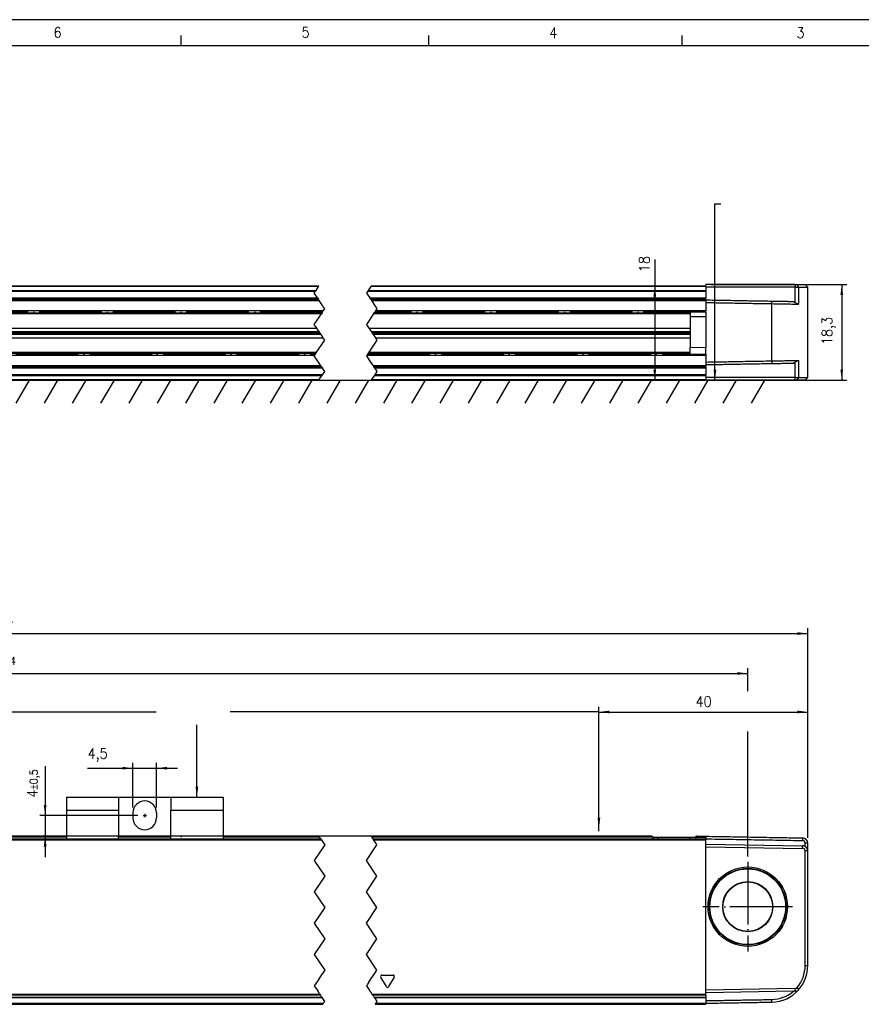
# Model space of a CAD drawing. Header units: millimetres. Extents: x -500 to 1599, y -592 to 328.
# Tile 16 of 25: x -180 to -19, y 139 to 328. Entities that reach past the tile are written whole.
import ezdxf

# ---------------------------------------------------------------- set-up
doc = ezdxf.new("R2010")
doc.units = ezdxf.units.MM
doc.linetypes.add('DOT_CENTER', pattern=[14, 12, -1, 0, -1])
doc.layers.add('1', color=7, linetype='Continuous')
doc.styles.add('CONVERTER_11', font='txt.shx', dxfattribs={"width": 0.9})
doc.dimstyles.new('ME10_DIM_14', dxfattribs={"dimtxt": 2, "dimasz": 2, "dimexe": 1, "dimexo": 1, "dimgap": 1, "dimtad": 1, "dimdsep": 46, "dimtxsty": 'CONVERTER_11', "dimsah": 1, "dimcen": 0.09, "dimclrd": 2, "dimclre": 2, "dimclrt": 2, "dimadec": 0, "dimazin": 0, "dimtfac": 1, "dimtdec": 4, "dimtix": 1, "dimtmove": 0, "dimatfit": 3, "dimfxl": 1, "dimtolj": 1, "dimtzin": 0, "dimarcsym": 0})
doc.dimstyles.new('ME10_DIM_15', dxfattribs={"dimtxt": 2, "dimasz": 2, "dimexe": 1, "dimexo": 1, "dimgap": 1, "dimtad": 1, "dimdsep": 46, "dimtxsty": 'CONVERTER_11', "dimsah": 1, "dimcen": 0.09, "dimclrd": 2, "dimclre": 2, "dimclrt": 2, "dimadec": 0, "dimazin": 0, "dimtfac": 1, "dimtdec": 4, "dimtix": 1, "dimtmove": 0, "dimatfit": 3, "dimfxl": 1, "dimtolj": 1, "dimtzin": 0, "dimarcsym": 0})
doc.dimstyles.new('ME10_DIM_28', dxfattribs={"dimtxt": 2, "dimasz": 2, "dimexe": 1, "dimexo": 1, "dimgap": 1, "dimtad": 1, "dimdsep": 46, "dimtxsty": 'CONVERTER_11', "dimsah": 1, "dimcen": 0.09, "dimclrd": 2, "dimclre": 2, "dimclrt": 2, "dimadec": 0, "dimazin": 0, "dimtol": 1, "dimtp": 0.4, "dimtm": 0.4, "dimtfac": 0.75, "dimtdec": 0, "dimtix": 1, "dimtmove": 0, "dimatfit": 3, "dimfxl": 1, "dimtolj": 1, "dimtzin": 0, "dimarcsym": 0})
doc.dimstyles.new('ME10_DIM_29', dxfattribs={"dimtxt": 2, "dimasz": 2, "dimexe": 1, "dimexo": 1, "dimgap": 1, "dimtad": 1, "dimdsep": 46, "dimtxsty": 'CONVERTER_11', "dimsah": 1, "dimcen": 0.09, "dimclrd": 2, "dimclre": 2, "dimclrt": 2, "dimadec": 0, "dimazin": 0, "dimtol": 1, "dimtp": 0.4, "dimtm": 0.4, "dimtfac": 0.75, "dimtdec": 0, "dimtix": 1, "dimtmove": 0, "dimatfit": 3, "dimfxl": 1, "dimtolj": 1, "dimtzin": 0, "dimarcsym": 0})
doc.dimstyles.new('ME10_DIM_31', dxfattribs={"dimtxt": 2, "dimasz": 2, "dimexe": 1, "dimexo": 1, "dimgap": 1, "dimtad": 1, "dimdsep": 46, "dimtxsty": 'CONVERTER_11', "dimsah": 1, "dimcen": 0.09, "dimclrd": 2, "dimclre": 2, "dimclrt": 2, "dimadec": 0, "dimazin": 0, "dimtfac": 1, "dimtdec": 4, "dimtix": 1, "dimtmove": 0, "dimatfit": 3, "dimfxl": 1, "dimtolj": 1, "dimtzin": 0, "dimarcsym": 0})
doc.dimstyles.new('ME10_DIM_33', dxfattribs={"dimtxt": 2, "dimasz": 2, "dimexe": 1, "dimexo": 1, "dimgap": 1, "dimtad": 1, "dimdsep": 46, "dimtxsty": 'CONVERTER_11', "dimsah": 1, "dimcen": 0.09, "dimclrd": 2, "dimclre": 2, "dimclrt": 2, "dimadec": 0, "dimazin": 0, "dimtol": 1, "dimtp": 0.5, "dimtm": 0.5, "dimtfac": 0.75, "dimtdec": 0, "dimtix": 1, "dimtmove": 0, "dimatfit": 3, "dimfxl": 1, "dimtolj": 1, "dimtzin": 0, "dimarcsym": 0})
doc.dimstyles.new('ME10_DIM_34', dxfattribs={"dimtxt": 2, "dimasz": 2, "dimexe": 1, "dimexo": 1, "dimgap": 1, "dimtad": 1, "dimdsep": 46, "dimtxsty": 'CONVERTER_11', "dimsah": 1, "dimcen": 0.09, "dimclrd": 2, "dimclre": 2, "dimclrt": 2, "dimadec": 0, "dimazin": 0, "dimtfac": 1, "dimtdec": 4, "dimtix": 1, "dimtmove": 0, "dimatfit": 3, "dimfxl": 1, "dimtolj": 1, "dimtzin": 0, "dimarcsym": 0})
doc.dimstyles.get("Standard").update_dxf_attribs({"dimtxt": 0.18, "dimasz": 0.18, "dimexe": 0.18, "dimexo": 0.0625, "dimgap": 0.09, "dimtad": 0, "dimtih": 1, "dimtoh": 1, "dimdec": 4, "dimzin": 0, "dimdsep": 46, "dimtxsty": 'Standard', "dimcen": 0.09, "dimadec": 0, "dimazin": 0, "dimtfac": 1, "dimtdec": 4, "dimtofl": 0, "dimtmove": 0, "dimatfit": 3, "dimfxl": 1, "dimtolj": 1, "dimtzin": 0, "dimarcsym": 0})

# ---------------------------------------------------------------- blocks, each defined once
blk = doc.blocks.new('REGLA_S-1240-T__33', base_point=(-353.8, 258.75))
at = {"color": 3, "linetype": 'Continuous'}
for p, q in [((-194.54, 275.75), (-123.06, 275.75)), ((-194.42, 275.93), (-122.94, 275.93)), ((-122.46, 276.65), (-193.94, 276.65)), ((-113.06, 275.75), (-48.27, 275.75)), ((-112.94, 275.93), (-48.27, 275.93)), ((-48.27, 276.65), (-112.46, 276.65)), ((-31.22, 277.05), (-31.21, 276.55)), ((-31.21, 273.59), (-31.21, 276.55)), ((-30.47, 276.55), (-30.85, 277.05)), ((-30.47, 273.29), (-30.47, 276.55)), ((-194.17, 274.49), (-122.68, 274.49)), ((-193.84, 274.01), (-122.36, 274.01)), ((-112.68, 274.49), (-48.27, 274.49)), ((-112.36, 274.01), (-48.27, 274.01)), ((-35.65, 273.38), (-35.65, 273.88)), ((-193.28, 271.64), (-121.8, 271.64)), ((-121.57, 271.98), (-193.05, 271.98)), ((-111.8, 271.64), (-51.27, 271.64)), ((-48.27, 271.98), (-111.57, 271.98)), ((-35.65, 262.42), (-35.65, 273.38)), ((-121.93, 271.44), (-193.41, 271.44)), ((-51.27, 271.44), (-111.93, 271.44)), ((-48.27, 270.85), (-48.27, 264.95)), ((-194.69, 263.52), (-123.21, 263.52)), ((-122.98, 263.86), (-194.46, 263.86)), ((-194.33, 264.06), (-122.85, 264.06)), ((-113.21, 263.52), (-48.27, 263.52)), ((-51.27, 263.86), (-112.98, 263.86)), ((-112.85, 264.06), (-51.27, 264.06)), ((-35.65, 262.42), (-35.65, 261.92)), ((-31.21, 259.25), (-31.21, 262.21)), ((-30.47, 259.25), (-30.47, 262.51)), ((-122.02, 261.49), (-193.5, 261.49)), ((-121.69, 261.01), (-193.18, 261.01)), ((-48.27, 261.49), (-112.02, 261.49)), ((-48.27, 261.01), (-111.69, 261.01)), ((-193.81, 258.85), (-122.32, 258.85)), ((-121.84, 259.57), (-193.33, 259.57)), ((-121.72, 259.75), (-193.2, 259.75)), ((-112.32, 258.85), (-48.27, 258.85)), ((-48.27, 259.57), (-111.84, 259.57)), ((-48.27, 259.75), (-111.72, 259.75)), ((-31.22, 258.75), (-31.21, 259.25)), ((-30.85, 258.75), (-30.47, 259.25))]:
    blk.add_line(p, q, dxfattribs=at)
at = {"color": 7, "linetype": 'Continuous'}
for p, q in [((-122.39, 276.75), (-193.87, 276.75)), ((-48.27, 276.75), (-112.39, 276.75)), ((-48.27, 276.75), (-48.27, 277.05)), ((-31.22, 277.05), (-48.27, 277.05)), ((-48.27, 276.65), (-48.27, 276.75)), ((-48.27, 276.65), (-48.27, 276.55)), ((-31.21, 276.55), (-48.27, 276.55)), ((-48.27, 276.55), (-48.27, 275.93)), ((-48.27, 275.93), (-48.27, 275.75)), ((-48.27, 275.75), (-48.27, 274.49)), ((-31.22, 277.05), (-30.85, 277.05)), ((-31.21, 276.55), (-30.47, 276.55)), ((-30.85, 277.05), (-29.27, 277.05)), ((-30.47, 276.55), (-28.77, 276.55)), ((-29.27, 277.05), (-28.77, 276.55)), ((-28.77, 259.25), (-28.77, 276.55)), ((-193.98, 274.21), (-122.49, 274.21)), ((-112.49, 274.21), (-48.27, 274.21)), ((-48.27, 274.21), (-48.27, 274.49)), ((-48.27, 274.21), (-48.27, 274.1)), ((-48.27, 274.1), (-48.27, 274.01)), ((-48.27, 274.01), (-48.27, 273.6)), ((-48.27, 273.6), (-48.27, 271.98)), ((-31.53, 273.81), (-31.21, 273.59)), ((-51.27, 271.78), (-51.27, 270.83)), ((-48.27, 271.78), (-48.27, 271.98)), ((-48.27, 271.78), (-48.27, 270.85)), ((-48.27, 270.85), (-51.27, 270.83)), ((-51.27, 270.83), (-51.27, 264.97)), ((-194.31, 268.7), (-122.82, 268.7)), ((-193.86, 268.04), (-122.38, 268.04)), ((-112.82, 268.7), (-51.27, 268.7)), ((-112.38, 268.04), (-51.27, 268.04)), ((-122.19, 267.75), (-193.67, 267.75)), ((-122, 267.46), (-193.48, 267.46)), ((-121.56, 266.8), (-193.04, 266.8)), ((-51.27, 267.75), (-112.19, 267.75)), ((-51.27, 267.46), (-112, 267.46)), ((-51.27, 266.8), (-111.56, 266.8)), ((-51.27, 263.72), (-51.27, 264.97)), ((-48.27, 264.95), (-51.27, 264.97)), ((-48.27, 263.72), (-48.27, 264.95)), ((-48.27, 263.72), (-48.27, 263.52)), ((-48.27, 263.52), (-48.27, 262.2)), ((-31.53, 261.99), (-31.21, 262.21)), ((-121.88, 261.29), (-193.37, 261.29)), ((-48.27, 261.29), (-111.88, 261.29)), ((-48.27, 262.2), (-48.27, 261.7)), ((-48.27, 261.7), (-48.27, 261.49)), ((-48.27, 261.29), (-48.27, 261.49)), ((-48.27, 261.29), (-48.27, 261.01)), ((-48.27, 261.01), (-48.27, 259.75)), ((-193.87, 258.75), (-122.39, 258.75)), ((-112.39, 258.75), (-48.27, 258.75)), ((-48.27, 259.57), (-48.27, 259.75)), ((-48.27, 259.57), (-48.27, 259.25)), ((-48.27, 259.25), (-48.27, 258.85)), ((-31.21, 259.25), (-48.27, 259.25)), ((-48.27, 258.85), (-48.27, 258.8)), ((-48.27, 258.8), (-48.22, 258.8)), ((-48.27, 258.8), (-48.27, 258.75)), ((-48.22, 258.8), (-48.22, 258.75)), ((-31.22, 258.75), (-48.22, 258.75)), ((-30.85, 258.75), (-31.22, 258.75)), ((-31.21, 259.25), (-30.47, 259.25)), ((-29.27, 258.75), (-30.85, 258.75)), ((-30.47, 259.25), (-28.77, 259.25)), ((-29.27, 258.75), (-28.77, 259.25))]:
    blk.add_line(p, q, dxfattribs=at)
at = {"color": 2, "linetype": 'DOT_CENTER'}
for p, q in [((-123.29, 275.4), (-123.06, 275.75)), ((-123.06, 275.75), (-122.94, 275.93)), ((-122.94, 275.93), (-122.46, 276.65)), ((-122.46, 276.65), (-122.39, 276.75)), ((-113.06, 275.75), (-113.29, 275.4)), ((-112.94, 275.93), (-113.06, 275.75)), ((-112.46, 276.65), (-112.94, 275.93)), ((-112.39, 276.75), (-112.46, 276.65)), ((-122.68, 274.49), (-123.29, 275.4)), ((-122.68, 274.49), (-122.49, 274.21)), ((-122.36, 274.01), (-122.49, 274.21)), ((-121.69, 273), (-122.36, 274.01)), ((-113.29, 275.4), (-112.68, 274.49)), ((-112.49, 274.21), (-112.68, 274.49)), ((-112.49, 274.21), (-112.36, 274.01)), ((-112.36, 274.01), (-111.63, 272.92)), ((-121.7, 271.78), (-193.18, 271.78)), ((-121.8, 271.64), (-121.93, 271.44)), ((-121.8, 271.64), (-121.7, 271.78)), ((-121.7, 271.78), (-121.65, 271.86)), ((-121.63, 272.92), (-121.69, 273)), ((-121.65, 271.86), (-121.57, 271.98)), ((-121.29, 272.4), (-121.63, 272.92)), ((-121.57, 271.98), (-121.29, 272.4)), ((-111.93, 271.44), (-111.8, 271.64)), ((-111.7, 271.78), (-111.8, 271.64)), ((-111.65, 271.85), (-111.7, 271.78)), ((-48.27, 271.78), (-111.7, 271.78)), ((-111.57, 271.98), (-111.65, 271.85)), ((-111.63, 272.92), (-111.29, 272.4)), ((-111.29, 272.4), (-111.57, 271.98)), ((-123.29, 269.4), (-121.93, 271.44)), ((-111.93, 271.44), (-113.29, 269.4)), ((-122.82, 268.7), (-123.29, 269.4)), ((-122.72, 268.55), (-122.82, 268.7)), ((-122.38, 268.04), (-122.72, 268.55)), ((-122.19, 267.75), (-122.38, 268.04)), ((-113.29, 269.4), (-112.82, 268.7)), ((-112.82, 268.7), (-112.72, 268.55)), ((-112.72, 268.55), (-112.38, 268.04)), ((-112.38, 268.04), (-112.19, 267.75)), ((-122.85, 264.06), (-121.29, 266.4)), ((-122, 267.46), (-122.19, 267.75)), ((-121.65, 266.95), (-122, 267.46)), ((-121.56, 266.8), (-121.65, 266.95)), ((-121.29, 266.4), (-121.56, 266.8)), ((-111.29, 266.4), (-112.85, 264.06)), ((-112.19, 267.75), (-112, 267.46)), ((-112, 267.46), (-111.65, 266.95)), ((-111.65, 266.95), (-111.56, 266.8)), ((-111.56, 266.8), (-111.29, 266.4)), ((-194.56, 263.72), (-123.08, 263.72)), ((-123.29, 263.4), (-123.21, 263.52)), ((-122.75, 262.58), (-123.29, 263.4)), ((-123.21, 263.52), (-123.12, 263.65)), ((-123.12, 263.65), (-123.08, 263.72)), ((-123.08, 263.72), (-122.98, 263.86)), ((-122.85, 264.06), (-122.98, 263.86)), ((-122.02, 261.49), (-122.75, 262.58)), ((-113.21, 263.52), (-113.29, 263.4)), ((-113.29, 263.4), (-112.75, 262.58)), ((-113.12, 263.65), (-113.21, 263.52)), ((-113.08, 263.72), (-113.12, 263.65)), ((-112.98, 263.86), (-113.08, 263.72)), ((-113.08, 263.72), (-48.27, 263.72)), ((-112.98, 263.86), (-112.85, 264.06)), ((-112.75, 262.58), (-112.02, 261.49)), ((-121.88, 261.29), (-122.02, 261.49)), ((-121.88, 261.29), (-121.69, 261.01)), ((-121.72, 259.75), (-121.29, 260.4)), ((-121.29, 260.4), (-121.69, 261.01)), ((-112.02, 261.49), (-111.88, 261.29)), ((-111.69, 261.01), (-111.88, 261.29)), ((-111.29, 260.4), (-111.72, 259.75)), ((-111.69, 261.01), (-111.29, 260.4)), ((-122.39, 258.75), (-122.32, 258.85)), ((-122.32, 258.85), (-122.26, 258.95)), ((-122.26, 258.95), (-121.84, 259.57)), ((-121.84, 259.57), (-121.72, 259.75)), ((-112.32, 258.85), (-112.39, 258.75)), ((-112.26, 258.95), (-112.32, 258.85)), ((-111.84, 259.57), (-112.26, 258.95)), ((-111.72, 259.75), (-111.84, 259.57))]:
    blk.add_line(p, q, dxfattribs=at)
at = {"color": 7, "linetype": 'Continuous'}
for points, knots in [([(-48.27, 274.1), (-47.22, 274.08), (-45.12, 274.05), (-41.97, 273.99), (-38.81, 273.93), (-36.7, 273.9), (-35.65, 273.88)], [0, 0, 0, 0, 3.15166, 6.30332, 9.463578, 12.623077, 12.623077, 12.623077, 12.623077]), ([(-48.27, 273.6), (-47.22, 273.58), (-45.12, 273.55), (-41.97, 273.49), (-38.81, 273.43), (-36.7, 273.4), (-35.65, 273.38)], [0, 0, 0, 0, 3.15166, 6.30332, 9.463704, 12.624084, 12.624084, 12.624084, 12.624084]), ([(-35.65, 273.88), (-35.2, 273.87), (-34.32, 273.86), (-33.19, 273.84), (-32.26, 273.82), (-31.77, 273.81), (-31.53, 273.81)], [0, 0, 0, 0, 1.348748, 2.635871, 3.411692, 4.119118, 4.119118, 4.119118, 4.119118]), ([(-30.56, 273.3), (-30.61, 273.31), (-30.7, 273.33), (-30.85, 273.38), (-31.02, 273.47), (-31.15, 273.55), (-31.21, 273.59)], [0, 0, 0, 0, 0.1286695, 0.2752275, 0.4854378, 0.717661, 0.717661, 0.717661, 0.717661]), ([(-35.65, 273.38), (-35.17, 273.37), (-34.22, 273.36), (-32.87, 273.33), (-31.66, 273.31), (-30.91, 273.3), (-30.56, 273.3)], [0, 0, 0, 0, 1.45285, 2.839722, 4.047794, 5.085555, 5.085555, 5.085555, 5.085555]), ([(-30.47, 273.29), (-30.48, 273.29), (-30.5, 273.29), (-30.52, 273.29), (-30.54, 273.29), (-30.56, 273.3), (-30.56, 273.3)], [0, 0, 0, 0, 0.02343421, 0.04764575, 0.06913082, 0.09128003, 0.09128003, 0.09128003, 0.09128003]), ([(-48.27, 262.2), (-47.22, 262.22), (-45.12, 262.25), (-41.97, 262.31), (-38.81, 262.37), (-36.7, 262.4), (-35.65, 262.42)], [0, 0, 0, 0, 3.15166, 6.30332, 9.463704, 12.624084, 12.624084, 12.624084, 12.624084]), ([(-35.65, 262.42), (-35.17, 262.43), (-34.22, 262.44), (-32.87, 262.47), (-31.66, 262.49), (-30.91, 262.5), (-30.56, 262.5)], [0, 0, 0, 0, 1.45285, 2.839722, 4.047794, 5.085555, 5.085555, 5.085555, 5.085555]), ([(-31.21, 262.21), (-31.15, 262.25), (-31.02, 262.33), (-30.85, 262.42), (-30.7, 262.47), (-30.61, 262.49), (-30.56, 262.5)], [0, 0, 0, 0, 0.2322232, 0.4424336, 0.5889915, 0.717661, 0.717661, 0.717661, 0.717661]), ([(-30.56, 262.5), (-30.56, 262.5), (-30.54, 262.51), (-30.52, 262.51), (-30.5, 262.51), (-30.48, 262.51), (-30.47, 262.51)], [0, 0, 0, 0, 0.02214922, 0.04363428, 0.0674197, 0.09127969, 0.09127969, 0.09127969, 0.09127969]), ([(-48.27, 261.7), (-47.22, 261.72), (-45.12, 261.75), (-41.97, 261.81), (-38.81, 261.87), (-36.7, 261.9), (-35.65, 261.92)], [0, 0, 0, 0, 3.15166, 6.30332, 9.463578, 12.623077, 12.623077, 12.623077, 12.623077]), ([(-35.65, 261.92), (-35.2, 261.93), (-34.32, 261.94), (-33.19, 261.96), (-32.26, 261.98), (-31.77, 261.99), (-31.53, 261.99)], [0, 0, 0, 0, 1.348748, 2.635871, 3.411692, 4.119118, 4.119118, 4.119118, 4.119118])]:
    blk.add_open_spline(points, degree=3, knots=knots, dxfattribs=at)
blk = doc.blocks.new('REGLA_S2-1240-T__35', base_point=(-353.8, 258.75))
blk.add_blockref('REGLA_S-1240-T__33', (-353.8, 258.75))
blk = doc.blocks.new('*D64')
at = {"layer": '1', "color": 2, "linetype": 'Continuous'}
for p, q in [((-47.27, 277.05), (-21.26, 277.05)), ((-22.26, 277.05), (-22.26, 258.75)), ((-30.22, 258.75), (-21.26, 258.75))]:
    blk.add_line(p, q, dxfattribs=at)
at = {"layer": '1', "color": 2}
for points in [[(-22, 275.05), (-22.52, 275.05), (-22.26, 277.05)], [(-22.52, 260.75), (-22, 260.75), (-22.26, 258.75)]]:
    blk.add_solid(points, dxfattribs=at)
at = {"layer": '1', "color": 2, "insert": (-23.46, 265.45), "char_height": 2, "attachment_point": 7, "rotation": 90, "line_spacing_factor": 0.60024, "style": 'CONVERTER_11'}
blk.add_mtext('18,3', dxfattribs=at)
blk = doc.blocks.new('*D65')
at = {"layer": '1', "color": 2, "linetype": 'Continuous'}
for p, q in [((-58.08, 281.82), (-58.08, 276.75)), ((-49.27, 276.75), (-59.08, 276.75)), ((-58.08, 276.75), (-58.08, 258.75)), ((-49.27, 258.75), (-59.08, 258.75))]:
    blk.add_line(p, q, dxfattribs=at)
at = {"layer": '1', "color": 2}
for points in [[(-57.81, 274.75), (-58.34, 274.75), (-58.08, 276.75)], [(-58.34, 260.75), (-57.81, 260.75), (-58.08, 258.75)]]:
    blk.add_solid(points, dxfattribs=at)
at = {"layer": '1', "color": 2, "insert": (-59.08, 279.42), "char_height": 2, "attachment_point": 7, "rotation": 90, "line_spacing_factor": 0.60024, "style": 'CONVERTER_11'}
blk.add_mtext('18', dxfattribs=at)
blk = doc.blocks.new('SLOT_CENTER', base_point=(-25, 0))
at = {"layer": '1', "color": 7}
blk.add_point((-155.77, 175.35), dxfattribs=at)
blk = doc.blocks.new('SOPORTE_INTERMEDIO_S__39', base_point=(-170.77, 170.86))
at = {"color": 7, "linetype": 'Continuous'}
for p, q in [((-170.77, 178.85), (-170.77, 176.35)), ((-170.77, 178.85), (-160.77, 178.85)), ((-160.77, 178.85), (-150.77, 178.85)), ((-160.77, 178.85), (-160.77, 176.35)), ((-150.77, 178.85), (-140.77, 178.85)), ((-150.77, 178.85), (-150.77, 176.35)), ((-140.77, 178.85), (-140.77, 176.35)), ((-170.77, 176.35), (-170.77, 171.35)), ((-160.77, 176.35), (-160.77, 171.35)), ((-158.02, 175.85), (-158.02, 174.85)), ((-153.52, 175.85), (-153.52, 174.85)), ((-150.77, 171.35), (-150.77, 176.35)), ((-140.77, 176.35), (-140.77, 171.35)), ((-170.77, 171.35), (-170.77, 170.86)), ((-160.77, 171.35), (-170.77, 171.35)), ((-160.77, 170.86), (-160.77, 171.35)), ((-150.77, 171.35), (-160.77, 171.35)), ((-150.77, 170.86), (-150.77, 171.35)), ((-140.77, 171.35), (-150.77, 171.35)), ((-140.77, 171.35), (-140.77, 170.86))]:
    blk.add_line(p, q, dxfattribs=at)
at = {"color": 3, "linetype": 'Continuous'}
for p, q in [((-170.77, 176.35), (-160.77, 176.35)), ((-150.77, 176.35), (-140.77, 176.35))]:
    blk.add_line(p, q, dxfattribs=at)
at = {"color": 7, "linetype": 'Continuous'}
for centre, start, end in [((-155.77, 175.85), 0, 180), ((-155.77, 174.85), 180, 0)]:
    blk.add_arc(centre, 2.25, start, end, dxfattribs=at)
at = {"layer": '1', "color": 2, "linetype": 'DOT_CENTER'}
for p, q in [((-155.77, 175.66), (-155.77, 175.02)), ((-156.08, 175.35), (-155.43, 175.35))]:
    blk.add_line(p, q, dxfattribs=at)
at = {"layer": '1'}
blk.add_blockref('SLOT_CENTER', (-25, 0), dxfattribs=at)
blk = doc.blocks.new('REGLA_S-1240-T__41', base_point=(-353.8, 139.15))
at = {"color": 7, "linetype": 'Continuous'}
for p, q in [((-170.77, 171.35), (-193.87, 171.35)), ((-160.77, 171.35), (-170.77, 171.35)), ((-150.77, 171.35), (-160.77, 171.35)), ((-140.77, 171.35), (-150.77, 171.35)), ((-122.39, 171.35), (-140.77, 171.35)), ((-58.74, 171.35), (-112.39, 171.35)), ((-58.44, 171.15), (-57.37, 171.15)), ((-58.44, 171.15), (-58.44, 170.86)), ((-57.37, 171.15), (-51.37, 171.15)), ((-51.37, 171.15), (-50.3, 171.15)), ((-50.3, 171.15), (-50.3, 170.86)), ((-50.01, 171.35), (-49.27, 171.35)), ((-49.27, 171.35), (-48.27, 171.35)), ((-48.27, 171.35), (-48.27, 171.15)), ((-48.27, 171.15), (-48.27, 170.85)), ((-48.27, 170.85), (-48.27, 170.66)), ((-48.27, 169.85), (-48.27, 170.66)), ((-48.27, 169.35), (-48.27, 169.85)), ((-48.27, 169.85), (-29.76, 169.53)), ((-31.36, 171.05), (-29.76, 171.03)), ((-28.77, 168.53), (-28.77, 170.03)), ((-48.27, 141.85), (-48.27, 169.35)), ((-48.27, 169.35), (-29.76, 169.03)), ((-29.27, 146.57), (-29.27, 168.53)), ((-28.77, 146.57), (-28.77, 168.53)), ((-31.22, 142.15), (-48.27, 141.85)), ((-48.27, 141.35), (-48.27, 141.85)), ((-31.53, 141.64), (-48.27, 141.35)), ((-31.21, 141.65), (-31.53, 141.64)), ((-193.26, 140.43), (-121.78, 140.43)), ((-111.78, 140.43), (-48.27, 140.43)), ((-48.27, 141.05), (-48.27, 141.35)), ((-48.27, 140.88), (-48.27, 141.05)), ((-48.27, 140.88), (-48.27, 140.45)), ((-48.27, 140.45), (-48.27, 140.43)), ((-48.27, 140.43), (-48.27, 139.85)), ((-48.27, 139.85), (-48.27, 139.35)), ((-193.14, 139.15), (-121.66, 139.15)), ((-111.66, 139.15), (-48.27, 139.15)), ((-48.27, 139.35), (-48.27, 139.15))]:
    blk.add_line(p, q, dxfattribs=at)
at = {"color": 3, "linetype": 'Continuous'}
for p, q in [((-170.77, 171.15), (-193.74, 171.15)), ((-193.41, 170.66), (-121.93, 170.66)), ((-150.77, 171.15), (-160.77, 171.15)), ((-122.26, 171.15), (-140.77, 171.15)), ((-58.44, 171.15), (-112.26, 171.15)), ((-111.93, 170.66), (-48.27, 170.66)), ((-57.37, 170.86), (-57.37, 171.15)), ((-51.37, 170.86), (-51.37, 171.15)), ((-50.3, 171.15), (-48.27, 171.15)), ((-29.76, 171.03), (-29.76, 170.83)), ((-29.76, 170.83), (-29.76, 170.53)), ((-28.77, 170.03), (-29.27, 170.03)), ((-29.76, 169.03), (-29.76, 169.53)), ((-28.77, 168.53), (-29.27, 168.53)), ((-29.27, 146.57), (-28.77, 146.57)), ((-109.49, 142.53), (-110.56, 144.37)), ((-110.34, 144.75), (-108.21, 144.75)), ((-107.99, 144.37), (-109.06, 142.53)), ((-31.22, 142.15), (-31.21, 141.65)), ((-30.48, 141.99), (-30.85, 142.32)), ((-122.19, 141.05), (-193.67, 141.05)), ((-122.07, 140.88), (-193.56, 140.88)), ((-121.79, 140.45), (-193.27, 140.45)), ((-48.27, 141.05), (-112.19, 141.05)), ((-48.27, 140.88), (-112.07, 140.88)), ((-48.27, 140.45), (-111.79, 140.45)), ((-35.65, 139.57), (-35.65, 140.07)), ((-193.01, 139.35), (-121.52, 139.35)), ((-111.52, 139.35), (-48.27, 139.35))]:
    blk.add_line(p, q, dxfattribs=at)
at = {"color": 2, "linetype": 'Continuous'}
for p, q in [((-193.54, 170.86), (-122.06, 170.86)), ((-122.26, 171.15), (-122.39, 171.35)), ((-122.06, 170.86), (-122.26, 171.15)), ((-122.05, 170.84), (-122.06, 170.86)), ((-121.93, 170.66), (-122.05, 170.84)), ((-121.93, 170.66), (-121.58, 170.14)), ((-121.58, 170.14), (-121.45, 169.95)), ((-121.45, 169.95), (-121.29, 169.7)), ((-112.39, 171.35), (-112.26, 171.15)), ((-112.26, 171.15), (-112.06, 170.86)), ((-112.06, 170.86), (-48.27, 170.85)), ((-112.06, 170.86), (-112.05, 170.84)), ((-112.05, 170.84), (-111.93, 170.66)), ((-111.58, 170.14), (-111.93, 170.66)), ((-111.45, 169.95), (-111.58, 170.14)), ((-111.45, 169.94), (-111.45, 169.95)), ((-111.29, 169.7), (-111.45, 169.94)), ((-121.29, 169.7), (-123.29, 166.7)), ((-113.29, 166.7), (-111.29, 169.7)), ((-123.29, 166.7), (-121.29, 163.7)), ((-111.29, 163.7), (-113.29, 166.7)), ((-121.29, 163.7), (-123.29, 160.7)), ((-113.29, 160.7), (-111.29, 163.7)), ((-123.29, 160.7), (-121.29, 157.7)), ((-111.29, 157.7), (-113.29, 160.7)), ((-121.29, 157.7), (-123.29, 154.7)), ((-113.29, 154.7), (-111.29, 157.7)), ((-123.29, 154.7), (-121.29, 151.7)), ((-111.29, 151.7), (-113.29, 154.7)), ((-121.29, 151.7), (-123.29, 148.7)), ((-113.29, 148.7), (-111.29, 151.7)), ((-123.29, 148.7), (-121.29, 145.7)), ((-111.29, 145.7), (-113.29, 148.7)), ((-121.29, 145.7), (-121.9, 144.79)), ((-111.9, 144.79), (-111.29, 145.7)), ((-122.83, 143.38), (-122.87, 143.33)), ((-122.45, 143.96), (-122.83, 143.38)), ((-122.41, 144.02), (-122.45, 143.96)), ((-121.9, 144.79), (-122.41, 144.02)), ((-112.83, 143.38), (-113.07, 143.02)), ((-112.83, 143.38), (-112.45, 143.96)), ((-112.45, 143.96), (-112.43, 143.99)), ((-112.43, 143.99), (-112.41, 144.02)), ((-112.41, 144.02), (-112.37, 144.08)), ((-112.37, 144.08), (-111.9, 144.79)), ((-123.19, 142.85), (-123.29, 142.7)), ((-123.29, 142.7), (-122.63, 141.72)), ((-123.07, 143.02), (-123.19, 142.85)), ((-122.87, 143.33), (-123.07, 143.02)), ((-122.63, 141.72), (-122.58, 141.63)), ((-122.58, 141.63), (-122.39, 141.36)), ((-113.19, 142.85), (-113.29, 142.7)), ((-113.29, 142.7), (-112.63, 141.72)), ((-113.07, 143.02), (-113.19, 142.85)), ((-112.58, 141.63), (-112.63, 141.72)), ((-112.58, 141.63), (-112.39, 141.36)), ((-122.39, 141.36), (-122.33, 141.25)), ((-122.33, 141.25), (-122.29, 141.19)), ((-122.29, 141.19), (-122.21, 141.09)), ((-122.21, 141.09), (-122.19, 141.05)), ((-122.19, 141.05), (-122.18, 141.04)), ((-122.18, 141.04), (-122.07, 140.88)), ((-122.07, 140.88), (-122.06, 140.85)), ((-121.98, 140.73), (-122.06, 140.85)), ((-121.88, 140.59), (-121.98, 140.73)), ((-121.79, 140.45), (-121.88, 140.59)), ((-121.78, 140.43), (-121.79, 140.45)), ((-121.29, 139.7), (-121.78, 140.43)), ((-121.43, 139.49), (-121.29, 139.7)), ((-112.39, 141.36), (-112.29, 141.19)), ((-112.29, 141.19), (-112.21, 141.09)), ((-112.19, 141.05), (-112.21, 141.09)), ((-112.19, 141.05), (-112.18, 141.04)), ((-112.18, 141.04), (-112.07, 140.88)), ((-112.07, 140.88), (-112.06, 140.85)), ((-112.06, 140.85), (-111.98, 140.73)), ((-111.98, 140.73), (-111.88, 140.59)), ((-111.88, 140.59), (-111.79, 140.45)), ((-111.79, 140.45), (-111.78, 140.43)), ((-111.78, 140.43), (-111.29, 139.7)), ((-111.29, 139.7), (-111.43, 139.49)), ((-121.66, 139.15), (-121.52, 139.35)), ((-121.52, 139.35), (-121.43, 139.49)), ((-111.52, 139.35), (-111.66, 139.15)), ((-111.43, 139.49), (-111.52, 139.35))]:
    blk.add_line(p, q, dxfattribs=at)
at = {"color": 7, "linetype": 'Continuous'}
for radius in [7.61, 7.35, 7.25, 4.8, 4.75]:
    blk.add_circle((-40.27, 157.85), radius, dxfattribs=at)
for centre, radius, start, end in [((-29.77, 170.03), 1, 360, 89), ((-29.77, 170.03), 0.5, 0.0047, 88.4923), ((-29.77, 168.53), 1, 59.995, 89), ((-29.77, 168.53), 0.5, 0, 89), ((-29.77, 168.53), 1, 0, 59.995), ((-35.77, 146.57), 6.5, 319.1858, 360), ((-35.77, 146.57), 7, 319.1858, 360), ((-35.77, 146.57), 7, 271, 319.1858), ((-35.77, 146.57), 6.5, 271.0675, 310.7109), ((-31.23, 142.65), 0.5, 271, 319.1858), ((-31.23, 142.65), 1, 271, 319.1858)]:
    blk.add_arc(centre, radius, start, end, dxfattribs=at)
at = {"color": 3, "linetype": 'Continuous'}
for centre, start, end in [((-110.34, 144.5), 90, 210), ((-108.21, 144.5), 330, 90), ((-109.27, 142.65), 210, 330)]:
    blk.add_arc(centre, 0.25, start, end, dxfattribs=at)
at = {"color": 7, "linetype": 'Continuous'}
for points, knots in [([(-58.44, 171.15), (-58.45, 171.18), (-58.47, 171.25), (-58.56, 171.3), (-58.65, 171.34), (-58.71, 171.35), (-58.74, 171.35)], [0, 0, 0, 0, 0.0950945, 0.2040772, 0.2937684, 0.3846964, 0.3846964, 0.3846964, 0.3846964]), ([(-50.01, 171.35), (-50.04, 171.35), (-50.1, 171.34), (-50.19, 171.3), (-50.28, 171.25), (-50.3, 171.18), (-50.3, 171.15)], [0, 0, 0, 0, 0.0909075, 0.1805795, 0.289584, 0.3846956, 0.3846956, 0.3846956, 0.3846956]), ([(-48.27, 171.35), (-46.73, 171.32), (-43.65, 171.27), (-39.29, 171.19), (-35.19, 171.12), (-32.63, 171.08), (-31.36, 171.05)], [0, 0, 0, 0, 4.625706, 9.251412, 13.085721, 16.920029, 16.920029, 16.920029, 16.920029]), ([(-48.27, 170.85), (-46.73, 170.82), (-43.65, 170.77), (-39.02, 170.69), (-34.39, 170.61), (-31.3, 170.55), (-29.76, 170.53)], [0, 0, 0, 0, 4.625706, 9.251412, 13.88531, 18.516016, 18.516016, 18.516016, 18.516016]), ([(-29.27, 169.39), (-29.27, 169.5), (-29.27, 169.71), (-29.27, 169.92), (-29.27, 170.03)], [0, 0, 0, 0, 0.3170095, 0.6340198, 0.6340198, 0.6340198, 0.6340198]), ([(-48.27, 139.85), (-47.22, 139.87), (-45.12, 139.91), (-41.97, 139.96), (-38.81, 140.02), (-36.7, 140.05), (-35.65, 140.07)], [0, 0, 0, 0, 3.15166, 6.30332, 9.463578, 12.623078, 12.623078, 12.623078, 12.623078]), ([(-48.27, 139.35), (-47.22, 139.37), (-45.12, 139.41), (-41.97, 139.46), (-38.81, 139.52), (-36.7, 139.55), (-35.65, 139.57)], [0, 0, 0, 0, 3.15166, 6.30332, 9.463705, 12.62409, 12.62409, 12.62409, 12.62409])]:
    blk.add_open_spline(points, degree=3, knots=knots, dxfattribs=at)
at = {"layer": '1', "color": 2, "linetype": 'DOT_CENTER'}
for p, q in [((-40.27, 166.46), (-40.27, 149.24)), ((-31.67, 157.85), (-48.88, 157.85))]:
    blk.add_line(p, q, dxfattribs=at)
blk = doc.blocks.new('REGLA_S2-1240-T__42', base_point=(-353.8, 117.05))
for name, p in [('SOPORTE_INTERMEDIO_S__39', (-170.77, 170.86)), ('REGLA_S-1240-T__41', (-353.8, 139.15))]:
    blk.add_blockref(name, p)
blk = doc.blocks.new('*D76')
at = {"layer": '1', "color": 2, "linetype": 'Continuous'}
for p, q in [((-353.8, 171.03), (-353.8, 211.18)), ((-353.8, 210.18), (-28.77, 210.18)), ((-28.77, 171.03), (-28.77, 211.18))]:
    blk.add_line(p, q, dxfattribs=at)
at = {"layer": '1', "color": 2}
for points in [[(-351.8, 210.44), (-351.8, 209.91), (-353.8, 210.18)], [(-30.77, 209.91), (-30.77, 210.44), (-28.77, 210.18)]]:
    blk.add_solid(points, dxfattribs=at)
at = {"layer": '1', "color": 2, "insert": (-197.05, 211.18), "char_height": 2, "attachment_point": 7, "rotation": 0.0001, "line_spacing_factor": 0.60024, "style": 'CONVERTER_11'}
blk.add_mtext('\\C2;(CM+138)\\C2;\\H1.5;{\\Fgdt;`}0,4', dxfattribs=at)
blk = doc.blocks.new('*D77')
at = {"layer": '1', "color": 2, "linetype": 'Continuous'}
for p, q in [((-342.3, 167.46), (-342.3, 203.53)), ((-342.3, 202.53), (-40.27, 202.53)), ((-40.27, 199.14), (-40.27, 203.53)), ((-40.27, 167.46), (-40.27, 191.41))]:
    blk.add_line(p, q, dxfattribs=at)
at = {"layer": '1', "color": 2}
for points in [[(-340.3, 202.8), (-340.3, 202.27), (-342.3, 202.53)], [(-42.27, 202.27), (-42.27, 202.8), (-40.27, 202.53)]]:
    blk.add_solid(points, dxfattribs=at)
at = {"layer": '1', "color": 2, "insert": (-196.6, 203.53), "char_height": 2, "attachment_point": 7, "rotation": 0.0001, "line_spacing_factor": 0.60024, "style": 'CONVERTER_11'}
blk.add_mtext('\\C2;\\C2;\\C2;(CM+115)\\C2;\\H1.5;{\\Fgdt;`}0,4\\C2;', dxfattribs=at)
blk = doc.blocks.new('*D79')
at = {"layer": '1', "color": 2, "linetype": 'Continuous'}
for p, q in [((-68.77, 172.35), (-68.77, 196.15)), ((-68.77, 195.15), (-28.77, 195.15)), ((-28.77, 171.03), (-28.77, 196.15))]:
    blk.add_line(p, q, dxfattribs=at)
at = {"layer": '1', "color": 2}
for points in [[(-66.77, 195.42), (-66.77, 194.89), (-68.77, 195.15)], [(-30.77, 194.89), (-30.77, 195.42), (-28.77, 195.15)]]:
    blk.add_solid(points, dxfattribs=at)
at = {"layer": '1', "color": 2, "insert": (-50.27, 196.15), "char_height": 2, "attachment_point": 7, "rotation": 0.0001, "line_spacing_factor": 0.60024, "style": 'CONVERTER_11'}
blk.add_mtext('40', dxfattribs=at)
blk = doc.blocks.new('*D81')
at = {"layer": '1', "color": 2, "linetype": 'Continuous'}
for p, q in [((-174.84, 184.76), (-174.84, 175.35)), ((-157.08, 175.35), (-175.84, 175.35)), ((-174.84, 175.35), (-174.84, 171.35)), ((-59.74, 171.35), (-175.84, 171.35)), ((-174.84, 171.35), (-174.84, 167.35))]:
    blk.add_line(p, q, dxfattribs=at)
at = {"layer": '1', "color": 2}
for points in [[(-175.11, 177.35), (-174.58, 177.35), (-174.84, 175.35)], [(-174.58, 169.35), (-175.11, 169.35), (-174.84, 171.35)]]:
    blk.add_solid(points, dxfattribs=at)
at = {"layer": '1', "color": 2, "insert": (-175.84, 178.74), "char_height": 2, "attachment_point": 7, "rotation": 90, "line_spacing_factor": 0.60024, "style": 'CONVERTER_11'}
blk.add_mtext('\\C2;4\\C2;\\H1.5;{\\Fgdt;`}0,5', dxfattribs=at)
blk = doc.blocks.new('*D82')
at = {"layer": '1', "color": 2, "linetype": 'Continuous'}
for p, q in [((-158.02, 176.85), (-158.02, 185.38)), ((-153.52, 176.85), (-153.52, 185.38)), ((-166.72, 184.38), (-158.02, 184.38)), ((-158.02, 184.38), (-153.52, 184.38)), ((-153.52, 184.38), (-149.52, 184.38))]:
    blk.add_line(p, q, dxfattribs=at)
at = {"layer": '1', "color": 2}
for points in [[(-160.02, 184.12), (-160.02, 184.64), (-158.02, 184.38)], [(-151.52, 184.64), (-151.52, 184.12), (-153.52, 184.38)]]:
    blk.add_solid(points, dxfattribs=at)
at = {"layer": '1', "color": 2, "insert": (-166.72, 185.58), "char_height": 2, "attachment_point": 7, "rotation": 0.0001, "line_spacing_factor": 0.60024, "style": 'CONVERTER_11'}
blk.add_mtext('4,5', dxfattribs=at)
blk = doc.blocks.new('_A2', base_point=(89.41, -87.22))
at = {"layer": '1', "color": 2, "linetype": 'Continuous'}
for p, q in [((94.41, 327.78), (-499.59, 327.78)), ((-148.77, 322.78), (-148.77, 324.78)), ((-101.35, 322.78), (-101.35, 324.78)), ((-52.84, 322.78), (-52.84, 324.78))]:
    blk.add_line(p, q, dxfattribs=at)
at = {"layer": '1', "color": 7, "linetype": 'Continuous'}
blk.add_line((89.41, 322.78), (-479.59, 322.78), dxfattribs=at)
at = {"layer": '1', "color": 2, "char_height": 2, "attachment_point": 4, "line_spacing_factor": 1.20048, "style": 'CONVERTER_11'}
for s, insert in [('6', (-173.23, 325.35)), ('5', (-125.73, 325.35)), ('4', (-78.31, 325.27)), ('3', (-30.93, 325.27))]:
    blk.add_mtext(s, dxfattribs=dict(at, insert=insert))
blk = doc.blocks.new('Bottom2', base_point=(-249.799, 267.9))
at = {"layer": '1', "color": 2, "linetype": 'Continuous'}
for p, q in [((-343.697, 258.75), (-24.736, 258.75)), ((-177.893, 258.75), (-180.462, 254.3)), ((-172.478, 258.75), (-175.047, 254.3)), ((-161.647, 258.75), (-164.216, 254.3)), ((-150.815, 258.75), (-153.385, 254.3)), ((-145.4, 258.75), (-147.969, 254.3)), ((-139.984, 258.75), (-142.554, 254.3)), ((-134.569, 258.75), (-137.138, 254.3)), ((-129.153, 258.75), (-131.723, 254.3)), ((-123.738, 258.75), (-126.307, 254.3)), ((-118.322, 258.75), (-120.891, 254.3)), ((-112.907, 258.75), (-115.476, 254.3)), ((-107.491, 258.75), (-110.06, 254.3)), ((-102.076, 258.75), (-104.645, 254.3)), ((-96.66, 258.75), (-99.229, 254.3)), ((-91.244, 258.75), (-93.814, 254.3)), ((-85.829, 258.75), (-88.398, 254.3)), ((-80.413, 258.75), (-82.983, 254.3)), ((-74.998, 258.75), (-77.567, 254.3)), ((-69.582, 258.75), (-72.152, 254.3)), ((-64.162, 258.75), (-66.732, 254.3)), ((-58.742, 258.75), (-61.312, 254.3)), ((-53.322, 258.75), (-55.892, 254.3)), ((-47.902, 258.75), (-50.472, 254.3)), ((-42.482, 258.75), (-45.052, 254.3)), ((-37.062, 258.75), (-39.632, 254.3))]:
    blk.add_line(p, q, dxfattribs=at)
at = {"layer": '1', "color": 2, "linetype": 'DOT_CENTER'}
for p, q in [((-167.062, 258.75), (-169.631, 254.3)), ((-156.231, 258.75), (-158.8, 254.3))]:
    blk.add_line(p, q, dxfattribs=at)
at = {"layer": '1', "color": 2}
blk.add_solid([(-46.813, 260.75), (-46.286, 260.75), (-46.549, 258.75)], dxfattribs=at)
blk.add_blockref('REGLA_S2-1240-T__35', (-353.799, 258.75))
at = {"layer": '1'}
for base, p1, p2, dimstyle, picture, middle in [((-58.078, 276.75), (-48.272, 258.75), (-48.272, 276.75), 'ME10_DIM_15', '*D65', (-60.078, 280.62)), ((-22.259, 277.05), (-31.222, 258.75), (-48.272, 277.05), 'ME10_DIM_14', '*D64', (-24.359, 267.9))]:
    dim = blk.add_linear_dim(base=base, p1=p1, p2=p2, angle=90, dimstyle=dimstyle, dxfattribs=at)
    dim.commit()
    dim.dimension.update_dxf_attribs({"geometry": picture, "text_midpoint": middle, "text_rotation": 90})
at = {"layer": '1', "color": 2, "linetype": 'Continuous', "has_arrowhead": 0}
blk.add_leader([(-46.549, 258.75), (-46.549, 292.534), (-45.446, 292.534)], dimstyle='Standard', dxfattribs=at)
blk = doc.blocks.new('Front2', base_point=(-249.8, 144.2))
at = {"layer": '1', "color": 6, "linetype": 'Continuous'}
for p, q in [((-148.77, 171.35), (-148.77, 171.15)), ((-68.773, 171.35), (-68.773, 171.15))]:
    blk.add_line(p, q, dxfattribs=at)
at = {"layer": '1', "color": 2}
for points in [[(-146.039, 180.85), (-145.512, 180.85), (-145.773, 178.85)], [(-69.036, 174.876), (-68.51, 174.876), (-68.773, 172.876)]]:
    blk.add_solid(points, dxfattribs=at)
blk.add_blockref('REGLA_S2-1240-T__42', (-353.8, 117.05))
at = {"layer": '1'}
dim = blk.add_linear_dim(base=(-353.8, 210.178), p1=(-28.773, 170.027), p2=(-353.8, 170.027), text='(CM+138)', dimstyle='ME10_DIM_28', dxfattribs=at)
dim.commit()
dim.dimension.update_dxf_attribs({"geometry": '*D76', "text_midpoint": (-188.942, 212.178), "text_rotation": 0.00014})
dim = blk.add_linear_dim(base=(-342.3, 202.532), p1=(-40.273, 166.456), p2=(-342.3, 166.456), text='(CM+115)', dimstyle='ME10_DIM_29', override={"dimpost": '<>'}, dxfattribs=at)
dim.commit()
dim.dimension.update_dxf_attribs({"geometry": '*D77', "text_midpoint": (-188.786, 204.532), "text_rotation": 0.00014})
dim = blk.add_linear_dim(base=(-68.773, 195.154), p1=(-28.773, 170.027), p2=(-68.773, 171.35), dimstyle='ME10_DIM_31', dxfattribs=at)
dim.commit()
dim.dimension.update_dxf_attribs({"geometry": '*D79', "text_midpoint": (-48.773, 197.154), "text_rotation": 0.00014})
dim = blk.add_aligned_dim(p1=(-153.523, 175.85), p2=(-158.023, 175.85), distance=-8.531, dimstyle='ME10_DIM_34', dxfattribs=at)
dim.commit()
dim.dimension.update_dxf_attribs({"geometry": '*D82', "text_midpoint": (-164.873, 186.481), "text_rotation": 0.00014})
dim = blk.add_linear_dim(base=(-174.842, 175.35), p1=(-58.737, 171.35), p2=(-156.084, 175.35), angle=90, dimstyle='ME10_DIM_33', dxfattribs=at)
dim.commit()
dim.dimension.update_dxf_attribs({"geometry": '*D81', "text_midpoint": (-176.842, 181.75), "text_rotation": 90})
at = {"layer": '1', "color": 2, "linetype": 'Continuous', "has_arrowhead": 0}
for points in [[(-313.8, 171.35), (-313.8, 195.21), (-153.583, 195.21)], [(-68.773, 172.876), (-68.773, 195.21), (-139.396, 195.21)], [(-145.773, 178.85), (-145.789, 192.71)]]:
    blk.add_leader(points, dimstyle='Standard', dxfattribs=at)

msp = doc.modelspace()

# ---------------------------------------------------------------- block references
for name, p in [('_A2', (89.41, -87.22)), ('Bottom2', (-249.8, 267.9)), ('Front2', (-249.8, 144.2))]:
    msp.add_blockref(name, p)

doc.saveas('drawing.dxf')
